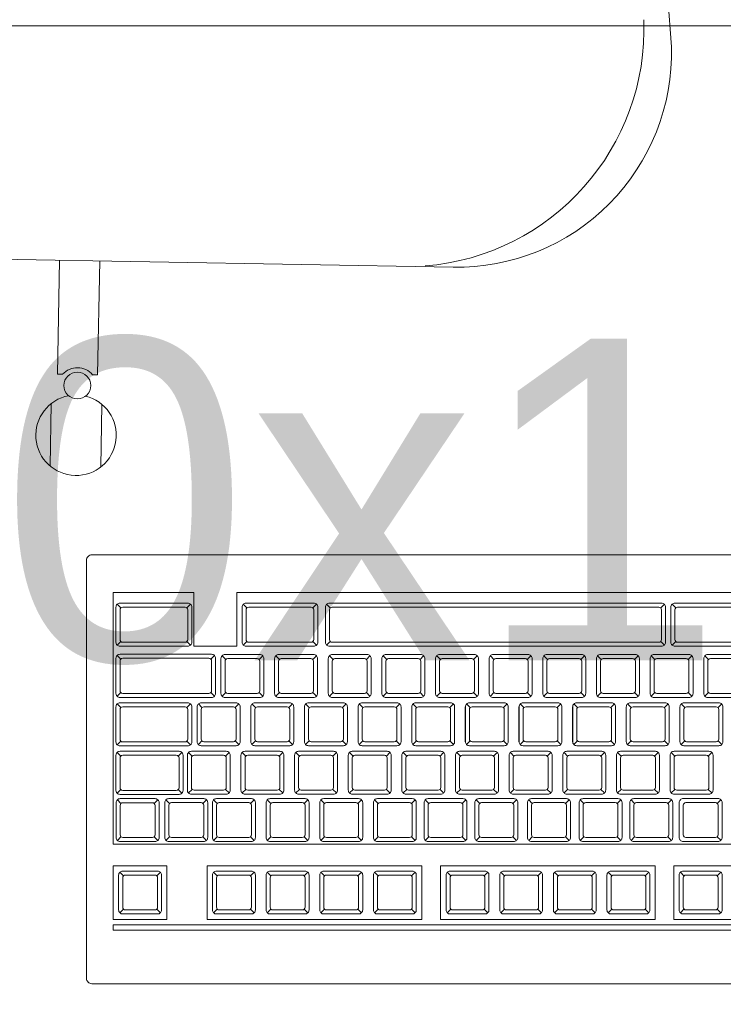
# Model space of a CAD drawing. Header units: millimetres. Extents: x 24385 to 79107, y -56478 to -23676.
# Tile 174 of 256: x 27119 to 27146, y -25907 to -25870. Entities that reach past the tile are written whole.
import ezdxf

# ---------------------------------------------------------------- set-up
doc = ezdxf.new("R2010")
doc.units = ezdxf.units.MM
doc.header["$LTSCALE"] = 2
for name, color, linetype, lineweight in [('0_OPIS', 7, 'Continuous', 13), ('3DPLAN_A_TABELKA POMIESZCZEŃ', 7, 'Continuous', 0), ('Opisy', 7, 'Continuous', 13)]:
    doc.layers.add(name, color=color, linetype=linetype, lineweight=lineweight)
doc.layers.add('3DPLAN_A_KRESKOWANIE 1', color=253, linetype='Continuous')
doc.layers.add('3DPLAN_A_OPIS', color=8, linetype='Continuous')
doc.layers.add('FURNITURE ZD 1 500', color=7, linetype='Continuous', lineweight=13, true_color=0x9fa8a5)
doc.styles.add('ARIAL', font='arial.ttf')

# ---------------------------------------------------------------- blocks, each defined once
blk = doc.blocks.new('kondygnacja -1')
at = {"layer": '3DPLAN_A_KRESKOWANIE 1'}
h = blk.add_hatch(dxfattribs=at)
h.set_pattern_fill('ANSI31', color=256, scale=7.5, style=0)
h.set_pattern_definition([(45, (23044.838, -26883.88), (-16.83798, 16.83798), [])])
h.paths.add_polyline_path([(31677.485, -24430.84), (30214.868, -24430.84), (30214.868, -24470.84), (30429.606, -24470.84), (30429.606, -24477.84), (30447.606, -24477.84), (30447.606, -24818.84), (30476.606, -24818.84), (30476.606, -24470.84), (31012.606, -24470.84), (31012.606, -24478.84), (31079.606, -24478.84), (31079.606, -24470.84), (31638.606, -24470.84), (31638.606, -25036.84), (31079.606, -25036.84), (31079.606, -25028.84), (31012.606, -25028.84), (31012.606, -25036.84), (30611.38, -25036.84), (30611.38, -25072.84), (31023.606, -25072.84), (31034.606, -25082.84), (31034.606, -25330.84), (31023.606, -25340.84), (30831.396, -25340.84, -0.038531), (30832.58, -25356.183), (30832.58, -25371.84), (31079.606, -25371.84), (31079.606, -25072.84), (31638.606, -25072.84), (31638.606, -25943.84), (30832.58, -25943.84), (30832.58, -26009.84), (31677.485, -26009.84)])
h.paths.add_polyline_path([(30682.606, -26009.84), (30832.58, -26009.84), (30832.58, -25943.84), (30760.606, -25943.84), (30760.606, -25454.668), (30735.606, -25464.584), (30735.606, -25943.84), (30682.606, -25943.84)])
h.paths.add_polyline_path([(30679.606, -25371.84), (30735.606, -25371.84), (30735.606, -25464.584), (30760.606, -25454.668), (30760.606, -25371.84), (30832.58, -25371.84), (30832.58, -25356.183, 0.038531), (30831.396, -25340.84), (30679.606, -25340.84)])
h.paths.add_polyline_path([(30355.83, -25371.84), (30425.606, -25371.84), (30425.606, -25379.84), (30463.606, -25379.84), (30463.606, -25424.739), (30471.606, -25424.739), (30471.606, -25395.84), (30533.606, -25395.84), (30533.606, -25371.84), (30576.606, -25371.84), (30576.606, -25341.84), (30472.606, -25341.84), (30472.606, -25326.84), (30427.606, -25326.84), (30427.606, -25341.84), (30355.83, -25341.84)])
h.paths.add_polyline_path([(30456.606, -25936.84), (30425.606, -25936.84), (30425.606, -25945.84), (30380.606, -25945.84), (30380.606, -26009.84), (30512.606, -26009.84), (30512.606, -25943.84), (30466.606, -25943.84), (30466.606, -25712.84), (30456.606, -25712.84)])
h.paths.add_polyline_path([(28888.606, -25941.84), (28888.606, -26009.84), (29013.606, -26009.84), (29013.606, -25941.84)])
h.paths.add_polyline_path([(28591.166, -26009.84), (28591.166, -25944.84), (28547.606, -25944.84), (28547.606, -26009.84)])
h.paths.add_polyline_path([(28624.606, -25870.534), (28654.797, -25870.534), (28654.797, -25924.534), (28624.606, -25924.534), (28624.606, -25944.84), (28591.166, -25944.84), (28591.166, -26009.84), (28713.606, -26009.84), (28713.606, -25941.84), (28672.606, -25941.84), (28672.606, -25932.84), (28657.606, -25932.84), (28657.606, -25716.84), (28624.606, -25716.84)])
h.paths.add_polyline_path([(28372.606, -25944.84), (28328.606, -25944.84), (28328.606, -25907.84), (28282.606, -25907.84), (28282.606, -25944.84), (28248.606, -25944.84), (28248.606, -26009.84), (28372.606, -26009.84)])
h.paths.add_polyline_path([(28092.606, -25563.84), (28054.606, -25563.84), (28054.606, -25383.84), (28067.602, -25383.84), (28067.606, -25375.84), (28340.606, -25375.84), (28340.606, -25341.84), (28070.606, -25341.84), (28070.606, -25332.84), (28030.606, -25332.84), (28030.606, -25395.598), (28048.707, -25395.598), (28048.707, -25449.598), (28030.606, -25449.598), (28030.606, -26009.84), (28073.606, -26009.84), (28073.606, -25944.84), (28054.606, -25944.84), (28054.606, -25668.84), (28092.606, -25668.84)])
h.paths.add_polyline_path([(27949.606, -25495.746), (27949.606, -25507.746), (27983.295, -25507.746), (27983.295, -25521.746), (27949.606, -25521.746), (27949.606, -25531.84), (27999.606, -25531.84), (27999.606, -25934.84), (27982.606, -25934.84), (27982.606, -25942.84), (27947.606, -25942.84), (27947.606, -26009.84), (28026.624, -26009.84), (28026.624, -25449.598), (27999.606, -25449.598), (27999.606, -25463.84), (27949.606, -25463.84), (27949.606, -25481.746), (27983.295, -25481.746), (27983.295, -25495.746)])
h.paths.add_polyline_path([(27982.606, -25361.84), (27952.606, -25361.84), (27952.606, -25332.84), (28026.624, -25332.84), (28026.624, -25395.598), (27999.606, -25395.598), (27999.606, -25377.84), (27982.606, -25377.84)])
h.paths.add_polyline_path([(26818.606, -25892.84), (26781.485, -25892.84), (26781.485, -26009.84), (26894.541, -26009.84), (26894.541, -25942.84), (26830.606, -25942.84), (26830.606, -25930.84), (26818.606, -25930.84)])
h.paths.add_polyline_path([(26894.541, -26009.84), (27115.936, -26009.84), (27115.936, -25942.84), (26894.541, -25942.84)])
h.paths.add_polyline_path([(27115.936, -25942.84), (27115.936, -26009.84), (27466.606, -26009.84), (27466.606, -25942.84), (27427.606, -25942.84), (27427.606, -25933.84), (27384.606, -25933.84), (27384.606, -25942.84)])
h.paths.add_polyline_path([(27641.606, -25942.84), (27641.606, -26009.84), (27802.606, -26009.84), (27802.606, -25942.84)])
h.paths.add_polyline_path([(30621.105, -25040.467), (30688.374, -25040.467), (30688.374, -25072.867), (30621.105, -25072.867)], flags=24)
at = {"layer": 'FURNITURE ZD 1 500', "lineweight": 0}
for p, q in [((27143.624, -25870.805), (27142.056, -25848.904)), ((27135.484, -25879.019), (27107.63, -25878.521)), ((27120.807, -25878.757), (27120.731, -25883.007)), ((27122.307, -25878.783), (27122.231, -25883.034)), ((27120.922, -25883.011), (27120.731, -25883.007)), ((27122.231, -25883.034), (27122.04, -25883.031)), ((27120.504, -25884.105), (27120.462, -25886.438)), ((27122.389, -25884.139), (27122.347, -25886.472)), ((27122.815, -25900.548), (27122.815, -25891.16)), ((27122.815, -25891.16), (27125.815, -25891.16)), ((27125.815, -25893.16), (27125.815, -25891.16)), ((27127.415, -25893.16), (27127.415, -25891.16)), ((27127.415, -25891.16), (27146.715, -25891.16)), ((27123.094, -25891.73), (27122.959, -25891.595)), ((27125.561, -25891.73), (27125.696, -25891.595)), ((27127.794, -25891.73), (27127.659, -25891.595)), ((27130.261, -25891.73), (27130.396, -25891.595)), ((27130.905, -25891.73), (27130.77, -25891.595)), ((27143.226, -25891.73), (27143.361, -25891.595)), ((27143.784, -25891.73), (27143.649, -25891.595)), ((27123.094, -25892.981), (27122.959, -25893.116)), ((27125.561, -25892.981), (27125.696, -25893.116)), ((27127.794, -25892.981), (27127.659, -25893.116)), ((27130.261, -25892.981), (27130.396, -25893.116)), ((27130.905, -25892.981), (27130.77, -25893.116)), ((27143.226, -25892.981), (27143.361, -25893.116)), ((27143.784, -25892.981), (27143.649, -25893.116)), ((27125.815, -25893.16), (27127.415, -25893.16)), ((27123.094, -25893.639), (27122.959, -25893.504)), ((27126.45, -25893.639), (27126.586, -25893.504)), ((27126.828, -25894.928), (27126.828, -25893.619)), ((27127.009, -25893.65), (27126.874, -25893.515)), ((27128.251, -25893.65), (27128.386, -25893.515)), ((27128.828, -25894.928), (27128.828, -25893.619)), ((27129.009, -25893.65), (27128.874, -25893.515)), ((27130.251, -25893.65), (27130.386, -25893.515)), ((27130.828, -25894.928), (27130.828, -25893.619)), ((27131.009, -25893.65), (27130.874, -25893.515)), ((27132.251, -25893.65), (27132.386, -25893.515)), ((27132.828, -25894.928), (27132.828, -25893.619)), ((27133.009, -25893.65), (27132.874, -25893.515)), ((27134.251, -25893.65), (27134.386, -25893.515)), ((27134.828, -25894.928), (27134.828, -25893.619)), ((27135.009, -25893.65), (27134.874, -25893.515)), ((27136.251, -25893.65), (27136.386, -25893.515)), ((27136.828, -25894.928), (27136.828, -25893.619)), ((27137.009, -25893.65), (27136.874, -25893.515)), ((27138.251, -25893.65), (27138.386, -25893.515)), ((27138.828, -25894.928), (27138.828, -25893.619)), ((27139.009, -25893.65), (27138.874, -25893.515)), ((27140.251, -25893.65), (27140.386, -25893.515)), ((27140.828, -25894.928), (27140.828, -25893.619)), ((27141.009, -25893.65), (27140.874, -25893.515)), ((27142.251, -25893.65), (27142.386, -25893.515)), ((27142.828, -25894.928), (27142.828, -25893.619)), ((27143.009, -25893.65), (27142.874, -25893.515)), ((27144.251, -25893.65), (27144.386, -25893.515)), ((27144.828, -25894.928), (27144.828, -25893.619)), ((27145.009, -25893.65), (27144.874, -25893.515)), ((27123.094, -25894.89), (27122.959, -25895.025)), ((27126.45, -25894.89), (27126.586, -25895.025)), ((27127.009, -25894.891), (27126.874, -25895.027)), ((27128.251, -25894.891), (27128.386, -25895.027)), ((27129.009, -25894.891), (27128.874, -25895.027)), ((27130.251, -25894.891), (27130.386, -25895.027)), ((27131.009, -25894.891), (27130.874, -25895.027)), ((27132.251, -25894.891), (27132.386, -25895.027)), ((27133.009, -25894.891), (27132.874, -25895.027)), ((27134.251, -25894.891), (27134.386, -25895.027)), ((27135.009, -25894.891), (27134.874, -25895.027)), ((27136.251, -25894.891), (27136.386, -25895.027)), ((27137.009, -25894.891), (27136.874, -25895.027)), ((27138.251, -25894.891), (27138.386, -25895.027)), ((27139.009, -25894.891), (27138.874, -25895.027)), ((27140.251, -25894.891), (27140.386, -25895.027)), ((27141.009, -25894.891), (27140.874, -25895.027)), ((27142.251, -25894.891), (27142.386, -25895.027)), ((27143.009, -25894.891), (27142.874, -25895.027)), ((27144.251, -25894.891), (27144.386, -25895.027)), ((27145.009, -25894.891), (27144.874, -25895.027)), ((27123.094, -25895.448), (27122.959, -25895.313)), ((27125.561, -25895.448), (27125.696, -25895.313)), ((27125.94, -25896.728), (27125.94, -25895.419)), ((27126.122, -25895.45), (27125.986, -25895.314)), ((27127.363, -25895.45), (27127.499, -25895.314)), ((27127.94, -25896.728), (27127.94, -25895.419)), ((27128.122, -25895.45), (27127.986, -25895.314)), ((27129.363, -25895.45), (27129.499, -25895.314)), ((27129.94, -25896.728), (27129.94, -25895.419)), ((27130.122, -25895.45), (27129.986, -25895.314)), ((27131.363, -25895.45), (27131.499, -25895.314)), ((27131.94, -25896.728), (27131.94, -25895.419)), ((27132.122, -25895.45), (27131.986, -25895.314)), ((27133.363, -25895.45), (27133.499, -25895.314)), ((27133.94, -25896.728), (27133.94, -25895.419)), ((27134.122, -25895.45), (27133.986, -25895.314)), ((27135.363, -25895.45), (27135.499, -25895.314)), ((27135.94, -25896.728), (27135.94, -25895.419)), ((27136.122, -25895.45), (27135.986, -25895.314)), ((27137.363, -25895.45), (27137.499, -25895.314)), ((27137.94, -25896.728), (27137.94, -25895.419)), ((27138.122, -25895.45), (27137.986, -25895.314)), ((27139.363, -25895.45), (27139.499, -25895.314)), ((27139.94, -25896.728), (27139.94, -25895.419)), ((27140.122, -25895.45), (27139.986, -25895.314)), ((27141.363, -25895.45), (27141.499, -25895.314)), ((27141.94, -25896.728), (27141.94, -25895.419)), ((27142.122, -25895.45), (27141.986, -25895.314)), ((27143.363, -25895.45), (27143.499, -25895.314)), ((27143.94, -25896.728), (27143.94, -25895.419)), ((27144.122, -25895.45), (27143.986, -25895.314)), ((27145.363, -25895.45), (27145.499, -25895.314)), ((27123.094, -25896.699), (27122.959, -25896.834)), ((27125.561, -25896.699), (27125.696, -25896.834)), ((27126.122, -25896.691), (27125.986, -25896.827)), ((27127.363, -25896.691), (27127.499, -25896.827)), ((27128.122, -25896.691), (27127.986, -25896.827)), ((27129.363, -25896.691), (27129.499, -25896.827)), ((27130.122, -25896.691), (27129.986, -25896.827)), ((27131.363, -25896.691), (27131.499, -25896.827)), ((27132.122, -25896.691), (27131.986, -25896.827)), ((27133.363, -25896.691), (27133.499, -25896.827)), ((27134.122, -25896.691), (27133.986, -25896.827)), ((27135.363, -25896.691), (27135.499, -25896.827)), ((27136.122, -25896.691), (27135.986, -25896.827)), ((27137.363, -25896.691), (27137.499, -25896.827)), ((27138.122, -25896.691), (27137.986, -25896.827)), ((27139.363, -25896.691), (27139.499, -25896.827)), ((27140.122, -25896.691), (27139.986, -25896.827)), ((27141.363, -25896.691), (27141.499, -25896.827)), ((27142.122, -25896.691), (27141.986, -25896.827)), ((27143.363, -25896.691), (27143.499, -25896.827)), ((27144.122, -25896.691), (27143.986, -25896.827)), ((27145.363, -25896.691), (27145.499, -25896.827)), ((27123.094, -25897.257), (27122.959, -25897.122)), ((27125.236, -25897.257), (27125.371, -25897.122)), ((27125.755, -25897.257), (27125.62, -25897.122)), ((27126.997, -25897.257), (27127.132, -25897.122)), ((27127.755, -25897.257), (27127.62, -25897.122)), ((27128.997, -25897.257), (27129.132, -25897.122)), ((27129.755, -25897.257), (27129.62, -25897.122)), ((27130.997, -25897.257), (27131.132, -25897.122)), ((27131.755, -25897.257), (27131.62, -25897.122)), ((27132.997, -25897.257), (27133.132, -25897.122)), ((27133.755, -25897.257), (27133.62, -25897.122)), ((27134.997, -25897.257), (27135.132, -25897.122)), ((27135.755, -25897.257), (27135.62, -25897.122)), ((27136.997, -25897.257), (27137.132, -25897.122)), ((27137.755, -25897.257), (27137.62, -25897.122)), ((27138.997, -25897.257), (27139.132, -25897.122)), ((27139.755, -25897.257), (27139.62, -25897.122)), ((27140.997, -25897.257), (27141.132, -25897.122)), ((27141.755, -25897.257), (27141.62, -25897.122)), ((27142.997, -25897.257), (27143.132, -25897.122)), ((27143.755, -25897.257), (27143.62, -25897.122)), ((27144.997, -25897.257), (27145.132, -25897.122)), ((27123.094, -25898.507), (27122.959, -25898.643)), ((27125.236, -25898.507), (27125.371, -25898.643)), ((27125.755, -25898.499), (27125.62, -25898.634)), ((27126.997, -25898.499), (27127.132, -25898.634)), ((27127.755, -25898.499), (27127.62, -25898.634)), ((27128.997, -25898.499), (27129.132, -25898.634)), ((27129.755, -25898.499), (27129.62, -25898.634)), ((27130.997, -25898.499), (27131.132, -25898.634)), ((27131.755, -25898.499), (27131.62, -25898.634)), ((27132.997, -25898.499), (27133.132, -25898.634)), ((27133.755, -25898.499), (27133.62, -25898.634)), ((27134.997, -25898.499), (27135.132, -25898.634)), ((27135.755, -25898.499), (27135.62, -25898.634)), ((27136.997, -25898.499), (27137.132, -25898.634)), ((27137.755, -25898.499), (27137.62, -25898.634)), ((27138.997, -25898.499), (27139.132, -25898.634)), ((27139.755, -25898.499), (27139.62, -25898.634)), ((27140.997, -25898.499), (27141.132, -25898.634)), ((27141.755, -25898.499), (27141.62, -25898.634)), ((27142.997, -25898.499), (27143.132, -25898.634)), ((27143.755, -25898.499), (27143.62, -25898.634)), ((27144.997, -25898.499), (27145.132, -25898.634)), ((27123.101, -25899.025), (27122.966, -25898.89)), ((27124.343, -25899.025), (27124.478, -25898.89)), ((27124.915, -25899.024), (27124.779, -25898.888)), ((27126.156, -25899.024), (27126.292, -25898.888)), ((27126.692, -25899.024), (27126.557, -25898.888)), ((27127.934, -25899.024), (27128.069, -25898.888)), ((27128.692, -25899.024), (27128.557, -25898.888)), ((27129.934, -25899.024), (27130.069, -25898.888)), ((27130.692, -25899.024), (27130.557, -25898.888)), ((27131.934, -25899.024), (27132.069, -25898.888)), ((27132.692, -25899.024), (27132.557, -25898.888)), ((27133.934, -25899.024), (27134.069, -25898.888)), ((27134.582, -25899.024), (27134.447, -25898.888)), ((27135.824, -25899.024), (27135.959, -25898.888)), ((27136.476, -25899.024), (27136.341, -25898.888)), ((27137.718, -25899.024), (27137.853, -25898.888)), ((27138.438, -25899.024), (27138.303, -25898.888)), ((27139.679, -25899.024), (27139.815, -25898.888)), ((27140.362, -25899.024), (27140.227, -25898.888)), ((27141.604, -25899.024), (27141.739, -25898.888)), ((27142.254, -25899.024), (27142.118, -25898.888)), ((27143.495, -25899.024), (27143.63, -25898.888)), ((27145.336, -25899.022), (27145.471, -25898.887)), ((27123.101, -25900.267), (27122.966, -25900.402)), ((27124.343, -25900.267), (27124.478, -25900.402)), ((27124.915, -25900.265), (27124.779, -25900.401)), ((27126.156, -25900.265), (27126.292, -25900.401)), ((27126.692, -25900.265), (27126.557, -25900.401)), ((27127.934, -25900.265), (27128.069, -25900.401)), ((27128.692, -25900.265), (27128.557, -25900.401)), ((27129.934, -25900.265), (27130.069, -25900.401)), ((27130.692, -25900.265), (27130.557, -25900.401)), ((27131.934, -25900.265), (27132.069, -25900.401)), ((27132.692, -25900.265), (27132.557, -25900.401)), ((27133.934, -25900.265), (27134.069, -25900.401)), ((27134.582, -25900.265), (27134.447, -25900.401)), ((27135.824, -25900.265), (27135.959, -25900.401)), ((27136.476, -25900.265), (27136.341, -25900.401)), ((27137.718, -25900.265), (27137.853, -25900.401)), ((27138.438, -25900.265), (27138.303, -25900.401)), ((27139.679, -25900.265), (27139.815, -25900.401)), ((27140.362, -25900.265), (27140.227, -25900.401)), ((27141.604, -25900.265), (27141.739, -25900.401)), ((27142.254, -25900.265), (27142.118, -25900.401)), ((27143.495, -25900.265), (27143.63, -25900.401)), ((27145.336, -25900.264), (27145.471, -25900.399)), ((27151.715, -25900.548), (27122.815, -25900.548)), ((27123.194, -25901.727), (27123.059, -25901.592)), ((27124.436, -25901.727), (27124.571, -25901.592)), ((27126.692, -25901.727), (27126.557, -25901.592)), ((27127.934, -25901.727), (27128.069, -25901.592)), ((27128.692, -25901.727), (27128.557, -25901.592)), ((27129.934, -25901.727), (27130.069, -25901.592)), ((27130.692, -25901.727), (27130.557, -25901.592)), ((27131.934, -25901.727), (27132.069, -25901.592)), ((27132.692, -25901.727), (27132.557, -25901.592)), ((27133.934, -25901.727), (27134.069, -25901.592)), ((27135.403, -25901.727), (27135.267, -25901.592)), ((27136.644, -25901.727), (27136.78, -25901.592)), ((27137.403, -25901.727), (27137.267, -25901.592)), ((27138.644, -25901.727), (27138.78, -25901.592)), ((27139.403, -25901.727), (27139.267, -25901.592)), ((27140.644, -25901.727), (27140.78, -25901.592)), ((27141.403, -25901.727), (27141.267, -25901.592)), ((27142.644, -25901.727), (27142.78, -25901.592)), ((27144.094, -25901.727), (27143.959, -25901.592)), ((27145.336, -25901.727), (27145.471, -25901.592)), ((27123.194, -25902.969), (27123.059, -25903.104)), ((27124.436, -25902.969), (27124.571, -25903.104)), ((27126.692, -25902.969), (27126.557, -25903.104)), ((27127.934, -25902.969), (27128.069, -25903.104)), ((27128.692, -25902.969), (27128.557, -25903.104)), ((27129.934, -25902.969), (27130.069, -25903.104)), ((27130.692, -25902.969), (27130.557, -25903.104)), ((27131.934, -25902.969), (27132.069, -25903.104)), ((27132.692, -25902.969), (27132.557, -25903.104)), ((27133.934, -25902.969), (27134.069, -25903.104)), ((27135.403, -25902.969), (27135.267, -25903.104)), ((27136.644, -25902.969), (27136.78, -25903.104)), ((27137.403, -25902.969), (27137.267, -25903.104)), ((27138.644, -25902.969), (27138.78, -25903.104)), ((27139.403, -25902.969), (27139.267, -25903.104)), ((27140.644, -25902.969), (27140.78, -25903.104)), ((27141.403, -25902.969), (27141.267, -25903.104)), ((27142.644, -25902.969), (27142.78, -25903.104)), ((27144.094, -25902.969), (27143.959, -25903.104)), ((27145.336, -25902.969), (27145.471, -25903.104))]:
    blk.add_line(p, q, dxfattribs=at)
for points in [[(27045.891, -25940.015), (27186.371, -25940.015), (27186.371, -25870.015), (27045.891, -25870.015)], [(27122.815, -25903.348), (27124.815, -25903.348), (27124.815, -25901.348), (27122.815, -25901.348)], [(27134.315, -25903.348), (27126.315, -25903.348), (27126.315, -25901.348), (27134.315, -25901.348)], [(27143.015, -25903.348), (27135.015, -25903.348), (27135.015, -25901.348), (27143.015, -25901.348)], [(27151.715, -25903.348), (27143.715, -25903.348), (27143.715, -25901.348), (27151.715, -25901.348)], [(27122.815, -25903.548), (27158.415, -25903.548), (27158.415, -25903.748), (27122.815, -25903.748)]]:
    blk.add_lwpolyline(points, close=True, dxfattribs=at)
for points in [[(27121.815, -25905.548), (27121.815, -25889.948, -0.414214), (27122.015, -25889.748), (27167.615, -25889.748, -0.414214), (27167.815, -25889.948), (27167.815, -25905.548, -0.414214), (27167.615, -25905.748), (27122.015, -25905.748, -0.414214)], [(27123.065, -25893.16), (27125.59, -25893.16, 0.414214), (27125.74, -25893.01), (27125.74, -25891.701, 0.414214), (27125.59, -25891.551), (27123.065, -25891.551, 0.414214), (27122.915, -25891.701), (27122.915, -25893.01, 0.414214)], [(27130.44, -25891.701, 0.414214), (27130.29, -25891.551), (27127.765, -25891.551, 0.414214), (27127.615, -25891.701), (27127.615, -25893.01, 0.414214), (27127.765, -25893.16), (27130.29, -25893.16, 0.414214), (27130.44, -25893.01)], [(27143.405, -25891.701), (27143.405, -25893.01, -0.414214), (27143.255, -25893.16), (27130.876, -25893.16, -0.414214), (27130.726, -25893.01), (27130.726, -25891.701, -0.414214), (27130.876, -25891.551), (27143.255, -25891.551, -0.414214)], [(27143.755, -25893.16), (27146.28, -25893.16, 0.414214), (27146.43, -25893.01), (27146.43, -25891.701, 0.414214), (27146.28, -25891.551), (27143.755, -25891.551, 0.414214), (27143.605, -25891.701), (27143.605, -25893.01, 0.414214)], [(27125.59, -25892.91), (27125.59, -25891.801, 0.414214), (27125.49, -25891.701), (27123.165, -25891.701, 0.414214), (27123.065, -25891.801), (27123.065, -25892.91, 0.414214), (27123.165, -25893.01), (27125.49, -25893.01, 0.414214)], [(27130.19, -25893.01), (27127.865, -25893.01, -0.414214), (27127.765, -25892.91), (27127.765, -25891.801, -0.414214), (27127.865, -25891.701), (27130.19, -25891.701, -0.414214), (27130.29, -25891.801), (27130.29, -25892.91, -0.414214)], [(27130.876, -25891.801), (27130.876, -25892.91, 0.414214), (27130.976, -25893.01), (27143.155, -25893.01, 0.414214), (27143.255, -25892.91), (27143.255, -25891.801, 0.414214), (27143.155, -25891.701), (27130.976, -25891.701, 0.414214)], [(27146.28, -25892.91), (27146.28, -25891.801, 0.414214), (27146.18, -25891.701), (27143.855, -25891.701, 0.414214), (27143.755, -25891.801), (27143.755, -25892.91, 0.414214), (27143.855, -25893.01), (27146.18, -25893.01, 0.414214)], [(27122.915, -25893.61), (27122.915, -25894.919, 0.414214), (27123.065, -25895.069), (27126.48, -25895.069, 0.414214), (27126.63, -25894.919), (27126.63, -25893.61, 0.414214), (27126.48, -25893.46), (27123.065, -25893.46, 0.414214)], [(27126.48, -25894.819), (27126.48, -25893.71, 0.414214), (27126.38, -25893.61), (27123.165, -25893.61, 0.414214), (27123.065, -25893.71), (27123.065, -25894.819, 0.414214), (27123.165, -25894.919), (27126.38, -25894.919, 0.414214)], [(27128.43, -25894.921, -0.414214), (27128.28, -25895.071), (27126.98, -25895.071, -0.414214), (27126.83, -25894.921), (27126.83, -25893.621, -0.414214), (27126.98, -25893.471), (27128.28, -25893.471, -0.414214), (27128.43, -25893.621)], [(27128.18, -25894.921), (27127.08, -25894.921, -0.414214), (27126.98, -25894.821), (27126.98, -25893.721, -0.414214), (27127.08, -25893.621), (27128.18, -25893.621, -0.414214), (27128.28, -25893.721), (27128.28, -25894.821, -0.414214)], [(27130.43, -25894.921, -0.414214), (27130.28, -25895.071), (27128.98, -25895.071, -0.414214), (27128.83, -25894.921), (27128.83, -25893.621, -0.414214), (27128.98, -25893.471), (27130.28, -25893.471, -0.414214), (27130.43, -25893.621)], [(27130.18, -25894.921), (27129.08, -25894.921, -0.414214), (27128.98, -25894.821), (27128.98, -25893.721, -0.414214), (27129.08, -25893.621), (27130.18, -25893.621, -0.414214), (27130.28, -25893.721), (27130.28, -25894.821, -0.414214)], [(27132.43, -25894.921, -0.414214), (27132.28, -25895.071), (27130.98, -25895.071, -0.414214), (27130.83, -25894.921), (27130.83, -25893.621, -0.414214), (27130.98, -25893.471), (27132.28, -25893.471, -0.414214), (27132.43, -25893.621)], [(27132.18, -25894.921), (27131.08, -25894.921, -0.414214), (27130.98, -25894.821), (27130.98, -25893.721, -0.414214), (27131.08, -25893.621), (27132.18, -25893.621, -0.414214), (27132.28, -25893.721), (27132.28, -25894.821, -0.414214)], [(27134.43, -25894.921, -0.414214), (27134.28, -25895.071), (27132.98, -25895.071, -0.414214), (27132.83, -25894.921), (27132.83, -25893.621, -0.414214), (27132.98, -25893.471), (27134.28, -25893.471, -0.414214), (27134.43, -25893.621)], [(27134.18, -25894.921), (27133.08, -25894.921, -0.414214), (27132.98, -25894.821), (27132.98, -25893.721, -0.414214), (27133.08, -25893.621), (27134.18, -25893.621, -0.414214), (27134.28, -25893.721), (27134.28, -25894.821, -0.414214)], [(27136.43, -25894.921, -0.414214), (27136.28, -25895.071), (27134.98, -25895.071, -0.414214), (27134.83, -25894.921), (27134.83, -25893.621, -0.414214), (27134.98, -25893.471), (27136.28, -25893.471, -0.414214), (27136.43, -25893.621)], [(27136.18, -25894.921), (27135.08, -25894.921, -0.414214), (27134.98, -25894.821), (27134.98, -25893.721, -0.414214), (27135.08, -25893.621), (27136.18, -25893.621, -0.414214), (27136.28, -25893.721), (27136.28, -25894.821, -0.414214)], [(27138.43, -25894.921, -0.414214), (27138.28, -25895.071), (27136.98, -25895.071, -0.414214), (27136.83, -25894.921), (27136.83, -25893.621, -0.414214), (27136.98, -25893.471), (27138.28, -25893.471, -0.414214), (27138.43, -25893.621)], [(27138.18, -25894.921), (27137.08, -25894.921, -0.414214), (27136.98, -25894.821), (27136.98, -25893.721, -0.414214), (27137.08, -25893.621), (27138.18, -25893.621, -0.414214), (27138.28, -25893.721), (27138.28, -25894.821, -0.414214)], [(27140.43, -25894.921, -0.414214), (27140.28, -25895.071), (27138.98, -25895.071, -0.414214), (27138.83, -25894.921), (27138.83, -25893.621, -0.414214), (27138.98, -25893.471), (27140.28, -25893.471, -0.414214), (27140.43, -25893.621)], [(27140.18, -25894.921), (27139.08, -25894.921, -0.414214), (27138.98, -25894.821), (27138.98, -25893.721, -0.414214), (27139.08, -25893.621), (27140.18, -25893.621, -0.414214), (27140.28, -25893.721), (27140.28, -25894.821, -0.414214)], [(27142.43, -25894.921, -0.414214), (27142.28, -25895.071), (27140.98, -25895.071, -0.414214), (27140.83, -25894.921), (27140.83, -25893.621, -0.414214), (27140.98, -25893.471), (27142.28, -25893.471, -0.414214), (27142.43, -25893.621)], [(27142.18, -25894.921), (27141.08, -25894.921, -0.414214), (27140.98, -25894.821), (27140.98, -25893.721, -0.414214), (27141.08, -25893.621), (27142.18, -25893.621, -0.414214), (27142.28, -25893.721), (27142.28, -25894.821, -0.414214)], [(27144.43, -25894.921, -0.414214), (27144.28, -25895.071), (27142.98, -25895.071, -0.414214), (27142.83, -25894.921), (27142.83, -25893.621, -0.414214), (27142.98, -25893.471), (27144.28, -25893.471, -0.414214), (27144.43, -25893.621)], [(27144.18, -25894.921), (27143.08, -25894.921, -0.414214), (27142.98, -25894.821), (27142.98, -25893.721, -0.414214), (27143.08, -25893.621), (27144.18, -25893.621, -0.414214), (27144.28, -25893.721), (27144.28, -25894.821, -0.414214)], [(27146.43, -25894.921, -0.414214), (27146.28, -25895.071), (27144.98, -25895.071, -0.414214), (27144.83, -25894.921), (27144.83, -25893.621, -0.414214), (27144.98, -25893.471), (27146.28, -25893.471, -0.414214), (27146.43, -25893.621)], [(27146.18, -25894.921), (27145.08, -25894.921, -0.414214), (27144.98, -25894.821), (27144.98, -25893.721, -0.414214), (27145.08, -25893.621), (27146.18, -25893.621, -0.414214), (27146.28, -25893.721), (27146.28, -25894.821, -0.414214)], [(27122.915, -25895.419), (27122.915, -25896.728, 0.414214), (27123.065, -25896.878), (27125.59, -25896.878, 0.414214), (27125.74, -25896.728), (27125.74, -25895.419, 0.414214), (27125.59, -25895.269), (27123.065, -25895.269, 0.414214)], [(27127.543, -25896.721, -0.414214), (27127.393, -25896.871), (27126.093, -25896.871, -0.414214), (27125.943, -25896.721), (27125.943, -25895.421, -0.414214), (27126.093, -25895.271), (27127.393, -25895.271, -0.414214), (27127.543, -25895.421)], [(27129.543, -25896.721, -0.414214), (27129.393, -25896.871), (27128.093, -25896.871, -0.414214), (27127.943, -25896.721), (27127.943, -25895.421, -0.414214), (27128.093, -25895.271), (27129.393, -25895.271, -0.414214), (27129.543, -25895.421)], [(27131.543, -25896.721, -0.414214), (27131.393, -25896.871), (27130.093, -25896.871, -0.414214), (27129.943, -25896.721), (27129.943, -25895.421, -0.414214), (27130.093, -25895.271), (27131.393, -25895.271, -0.414214), (27131.543, -25895.421)], [(27133.543, -25896.721, -0.414214), (27133.393, -25896.871), (27132.093, -25896.871, -0.414214), (27131.943, -25896.721), (27131.943, -25895.421, -0.414214), (27132.093, -25895.271), (27133.393, -25895.271, -0.414214), (27133.543, -25895.421)], [(27135.543, -25896.721, -0.414214), (27135.393, -25896.871), (27134.093, -25896.871, -0.414214), (27133.943, -25896.721), (27133.943, -25895.421, -0.414214), (27134.093, -25895.271), (27135.393, -25895.271, -0.414214), (27135.543, -25895.421)], [(27137.543, -25896.721, -0.414214), (27137.393, -25896.871), (27136.093, -25896.871, -0.414214), (27135.943, -25896.721), (27135.943, -25895.421, -0.414214), (27136.093, -25895.271), (27137.393, -25895.271, -0.414214), (27137.543, -25895.421)], [(27139.543, -25896.721, -0.414214), (27139.393, -25896.871), (27138.093, -25896.871, -0.414214), (27137.943, -25896.721), (27137.943, -25895.421, -0.414214), (27138.093, -25895.271), (27139.393, -25895.271, -0.414214), (27139.543, -25895.421)], [(27141.543, -25896.721, -0.414214), (27141.393, -25896.871), (27140.093, -25896.871, -0.414214), (27139.943, -25896.721), (27139.943, -25895.421, -0.414214), (27140.093, -25895.271), (27141.393, -25895.271, -0.414214), (27141.543, -25895.421)], [(27143.543, -25896.721, -0.414214), (27143.393, -25896.871), (27142.093, -25896.871, -0.414214), (27141.943, -25896.721), (27141.943, -25895.421, -0.414214), (27142.093, -25895.271), (27143.393, -25895.271, -0.414214), (27143.543, -25895.421)], [(27145.543, -25896.721, -0.414214), (27145.393, -25896.871), (27144.093, -25896.871, -0.414214), (27143.943, -25896.721), (27143.943, -25895.421, -0.414214), (27144.093, -25895.271), (27145.393, -25895.271, -0.414214), (27145.543, -25895.421)], [(27125.49, -25896.728), (27123.165, -25896.728, -0.414214), (27123.065, -25896.628), (27123.065, -25895.519, -0.414214), (27123.165, -25895.419), (27125.49, -25895.419, -0.414214), (27125.59, -25895.519), (27125.59, -25896.628, -0.414214)], [(27127.293, -25896.721), (27126.193, -25896.721, -0.414214), (27126.093, -25896.621), (27126.093, -25895.521, -0.414214), (27126.193, -25895.421), (27127.293, -25895.421, -0.414214), (27127.393, -25895.521), (27127.393, -25896.621, -0.414214)], [(27129.293, -25896.721), (27128.193, -25896.721, -0.414214), (27128.093, -25896.621), (27128.093, -25895.521, -0.414214), (27128.193, -25895.421), (27129.293, -25895.421, -0.414214), (27129.393, -25895.521), (27129.393, -25896.621, -0.414214)], [(27131.293, -25896.721), (27130.193, -25896.721, -0.414214), (27130.093, -25896.621), (27130.093, -25895.521, -0.414214), (27130.193, -25895.421), (27131.293, -25895.421, -0.414214), (27131.393, -25895.521), (27131.393, -25896.621, -0.414214)], [(27133.293, -25896.721), (27132.193, -25896.721, -0.414214), (27132.093, -25896.621), (27132.093, -25895.521, -0.414214), (27132.193, -25895.421), (27133.293, -25895.421, -0.414214), (27133.393, -25895.521), (27133.393, -25896.621, -0.414214)], [(27135.293, -25896.721), (27134.193, -25896.721, -0.414214), (27134.093, -25896.621), (27134.093, -25895.521, -0.414214), (27134.193, -25895.421), (27135.293, -25895.421, -0.414214), (27135.393, -25895.521), (27135.393, -25896.621, -0.414214)], [(27137.293, -25896.721), (27136.193, -25896.721, -0.414214), (27136.093, -25896.621), (27136.093, -25895.521, -0.414214), (27136.193, -25895.421), (27137.293, -25895.421, -0.414214), (27137.393, -25895.521), (27137.393, -25896.621, -0.414214)], [(27139.293, -25896.721), (27138.193, -25896.721, -0.414214), (27138.093, -25896.621), (27138.093, -25895.521, -0.414214), (27138.193, -25895.421), (27139.293, -25895.421, -0.414214), (27139.393, -25895.521), (27139.393, -25896.621, -0.414214)], [(27141.293, -25896.721), (27140.193, -25896.721, -0.414214), (27140.093, -25896.621), (27140.093, -25895.521, -0.414214), (27140.193, -25895.421), (27141.293, -25895.421, -0.414214), (27141.393, -25895.521), (27141.393, -25896.621, -0.414214)], [(27143.293, -25896.721), (27142.193, -25896.721, -0.414214), (27142.093, -25896.621), (27142.093, -25895.521, -0.414214), (27142.193, -25895.421), (27143.293, -25895.421, -0.414214), (27143.393, -25895.521), (27143.393, -25896.621, -0.414214)], [(27145.293, -25896.721), (27144.193, -25896.721, -0.414214), (27144.093, -25896.621), (27144.093, -25895.521, -0.414214), (27144.193, -25895.421), (27145.293, -25895.421, -0.414214), (27145.393, -25895.521), (27145.393, -25896.621, -0.414214)], [(27123.065, -25898.687), (27125.265, -25898.687, 0.414214), (27125.415, -25898.537), (27125.415, -25897.228, 0.414214), (27125.265, -25897.078), (27123.065, -25897.078, 0.414214), (27122.915, -25897.228), (27122.915, -25898.537, 0.414214)], [(27127.176, -25898.528, -0.414214), (27127.026, -25898.678), (27125.726, -25898.678, -0.414214), (27125.576, -25898.528), (27125.576, -25897.228, -0.414214), (27125.726, -25897.078), (27127.026, -25897.078, -0.414214), (27127.176, -25897.228)], [(27129.176, -25898.528, -0.414214), (27129.026, -25898.678), (27127.726, -25898.678, -0.414214), (27127.576, -25898.528), (27127.576, -25897.228, -0.414214), (27127.726, -25897.078), (27129.026, -25897.078, -0.414214), (27129.176, -25897.228)], [(27131.176, -25898.528, -0.414214), (27131.026, -25898.678), (27129.726, -25898.678, -0.414214), (27129.576, -25898.528), (27129.576, -25897.228, -0.414214), (27129.726, -25897.078), (27131.026, -25897.078, -0.414214), (27131.176, -25897.228)], [(27133.176, -25898.528, -0.414214), (27133.026, -25898.678), (27131.726, -25898.678, -0.414214), (27131.576, -25898.528), (27131.576, -25897.228, -0.414214), (27131.726, -25897.078), (27133.026, -25897.078, -0.414214), (27133.176, -25897.228)], [(27135.176, -25898.528, -0.414214), (27135.026, -25898.678), (27133.726, -25898.678, -0.414214), (27133.576, -25898.528), (27133.576, -25897.228, -0.414214), (27133.726, -25897.078), (27135.026, -25897.078, -0.414214), (27135.176, -25897.228)], [(27137.176, -25898.528, -0.414214), (27137.026, -25898.678), (27135.726, -25898.678, -0.414214), (27135.576, -25898.528), (27135.576, -25897.228, -0.414214), (27135.726, -25897.078), (27137.026, -25897.078, -0.414214), (27137.176, -25897.228)], [(27139.176, -25898.528, -0.414214), (27139.026, -25898.678), (27137.726, -25898.678, -0.414214), (27137.576, -25898.528), (27137.576, -25897.228, -0.414214), (27137.726, -25897.078), (27139.026, -25897.078, -0.414214), (27139.176, -25897.228)], [(27141.176, -25898.528, -0.414214), (27141.026, -25898.678), (27139.726, -25898.678, -0.414214), (27139.576, -25898.528), (27139.576, -25897.228, -0.414214), (27139.726, -25897.078), (27141.026, -25897.078, -0.414214), (27141.176, -25897.228)], [(27143.176, -25898.528, -0.414214), (27143.026, -25898.678), (27141.726, -25898.678, -0.414214), (27141.576, -25898.528), (27141.576, -25897.228, -0.414214), (27141.726, -25897.078), (27143.026, -25897.078, -0.414214), (27143.176, -25897.228)], [(27145.176, -25898.528, -0.414214), (27145.026, -25898.678), (27143.726, -25898.678, -0.414214), (27143.576, -25898.528), (27143.576, -25897.228, -0.414214), (27143.726, -25897.078), (27145.026, -25897.078, -0.414214), (27145.176, -25897.228)], [(27125.265, -25898.437), (27125.265, -25897.328, 0.414214), (27125.165, -25897.228), (27123.165, -25897.228, 0.414214), (27123.065, -25897.328), (27123.065, -25898.437, 0.414214), (27123.165, -25898.537), (27125.165, -25898.537, 0.414214)], [(27126.926, -25898.528), (27125.826, -25898.528, -0.414214), (27125.726, -25898.428), (27125.726, -25897.328, -0.414214), (27125.826, -25897.228), (27126.926, -25897.228, -0.414214), (27127.026, -25897.328), (27127.026, -25898.428, -0.414214)], [(27128.926, -25898.528), (27127.826, -25898.528, -0.414214), (27127.726, -25898.428), (27127.726, -25897.328, -0.414214), (27127.826, -25897.228), (27128.926, -25897.228, -0.414214), (27129.026, -25897.328), (27129.026, -25898.428, -0.414214)], [(27130.926, -25898.528), (27129.826, -25898.528, -0.414214), (27129.726, -25898.428), (27129.726, -25897.328, -0.414214), (27129.826, -25897.228), (27130.926, -25897.228, -0.414214), (27131.026, -25897.328), (27131.026, -25898.428, -0.414214)], [(27132.926, -25898.528), (27131.826, -25898.528, -0.414214), (27131.726, -25898.428), (27131.726, -25897.328, -0.414214), (27131.826, -25897.228), (27132.926, -25897.228, -0.414214), (27133.026, -25897.328), (27133.026, -25898.428, -0.414214)], [(27134.926, -25898.528), (27133.826, -25898.528, -0.414214), (27133.726, -25898.428), (27133.726, -25897.328, -0.414214), (27133.826, -25897.228), (27134.926, -25897.228, -0.414214), (27135.026, -25897.328), (27135.026, -25898.428, -0.414214)], [(27136.926, -25898.528), (27135.826, -25898.528, -0.414214), (27135.726, -25898.428), (27135.726, -25897.328, -0.414214), (27135.826, -25897.228), (27136.926, -25897.228, -0.414214), (27137.026, -25897.328), (27137.026, -25898.428, -0.414214)], [(27138.926, -25898.528), (27137.826, -25898.528, -0.414214), (27137.726, -25898.428), (27137.726, -25897.328, -0.414214), (27137.826, -25897.228), (27138.926, -25897.228, -0.414214), (27139.026, -25897.328), (27139.026, -25898.428, -0.414214)], [(27140.926, -25898.528), (27139.826, -25898.528, -0.414214), (27139.726, -25898.428), (27139.726, -25897.328, -0.414214), (27139.826, -25897.228), (27140.926, -25897.228, -0.414214), (27141.026, -25897.328), (27141.026, -25898.428, -0.414214)], [(27142.926, -25898.528), (27141.826, -25898.528, -0.414214), (27141.726, -25898.428), (27141.726, -25897.328, -0.414214), (27141.826, -25897.228), (27142.926, -25897.228, -0.414214), (27143.026, -25897.328), (27143.026, -25898.428, -0.414214)], [(27144.926, -25898.528), (27143.826, -25898.528, -0.414214), (27143.726, -25898.428), (27143.726, -25897.328, -0.414214), (27143.826, -25897.228), (27144.926, -25897.228, -0.414214), (27145.026, -25897.328), (27145.026, -25898.428, -0.414214)], [(27124.522, -25900.296, -0.414214), (27124.372, -25900.446), (27123.072, -25900.446, -0.414214), (27122.922, -25900.296), (27122.922, -25898.996, -0.414214), (27123.072, -25898.846), (27124.372, -25898.846, -0.414214), (27124.522, -25898.996)], [(27126.336, -25900.294, -0.414214), (27126.186, -25900.444), (27124.886, -25900.444, -0.414214), (27124.736, -25900.294), (27124.736, -25898.994, -0.414214), (27124.886, -25898.844), (27126.186, -25898.844, -0.414214), (27126.336, -25898.994)], [(27128.113, -25900.294, -0.414214), (27127.963, -25900.444), (27126.663, -25900.444, -0.414214), (27126.513, -25900.294), (27126.513, -25898.994, -0.414214), (27126.663, -25898.844), (27127.963, -25898.844, -0.414214), (27128.113, -25898.994)], [(27130.113, -25900.294, -0.414214), (27129.963, -25900.444), (27128.663, -25900.444, -0.414214), (27128.513, -25900.294), (27128.513, -25898.994, -0.414214), (27128.663, -25898.844), (27129.963, -25898.844, -0.414214), (27130.113, -25898.994)], [(27132.113, -25900.294, -0.414214), (27131.963, -25900.444), (27130.663, -25900.444, -0.414214), (27130.513, -25900.294), (27130.513, -25898.994, -0.414214), (27130.663, -25898.844), (27131.963, -25898.844, -0.414214), (27132.113, -25898.994)], [(27134.113, -25900.294, -0.414214), (27133.963, -25900.444), (27132.663, -25900.444, -0.414214), (27132.513, -25900.294), (27132.513, -25898.994, -0.414214), (27132.663, -25898.844), (27133.963, -25898.844, -0.414214), (27134.113, -25898.994)], [(27136.003, -25900.294, -0.414214), (27135.853, -25900.444), (27134.553, -25900.444, -0.414214), (27134.403, -25900.294), (27134.403, -25898.994, -0.414214), (27134.553, -25898.844), (27135.853, -25898.844, -0.414214), (27136.003, -25898.994)], [(27137.897, -25900.294, -0.414214), (27137.747, -25900.444), (27136.447, -25900.444, -0.414214), (27136.297, -25900.294), (27136.297, -25898.994, -0.414214), (27136.447, -25898.844), (27137.747, -25898.844, -0.414214), (27137.897, -25898.994)], [(27139.859, -25900.294, -0.414214), (27139.709, -25900.444), (27138.409, -25900.444, -0.414214), (27138.259, -25900.294), (27138.259, -25898.994, -0.414214), (27138.409, -25898.844), (27139.709, -25898.844, -0.414214), (27139.859, -25898.994)], [(27141.783, -25900.294, -0.414214), (27141.633, -25900.444), (27140.333, -25900.444, -0.414214), (27140.183, -25900.294), (27140.183, -25898.994, -0.414214), (27140.333, -25898.844), (27141.633, -25898.844, -0.414214), (27141.783, -25898.994)], [(27143.674, -25900.294, -0.414214), (27143.524, -25900.444), (27142.224, -25900.444, -0.414214), (27142.074, -25900.294), (27142.074, -25898.994, -0.414214), (27142.224, -25898.844), (27143.524, -25898.844, -0.414214), (27143.674, -25898.994)], [(27145.515, -25900.293, -0.414214), (27145.365, -25900.443), (27144.065, -25900.443, -0.414214), (27143.915, -25900.293), (27143.915, -25898.993, -0.414214), (27144.065, -25898.843), (27145.365, -25898.843, -0.414214), (27145.515, -25898.993)], [(27124.272, -25900.296), (27123.172, -25900.296, -0.414214), (27123.072, -25900.196), (27123.072, -25899.096, -0.414214), (27123.172, -25898.996), (27124.272, -25898.996, -0.414214), (27124.372, -25899.096), (27124.372, -25900.196, -0.414214)], [(27126.086, -25900.294), (27124.986, -25900.294, -0.414214), (27124.886, -25900.194), (27124.886, -25899.094, -0.414214), (27124.986, -25898.994), (27126.086, -25898.994, -0.414214), (27126.186, -25899.094), (27126.186, -25900.194, -0.414214)], [(27127.863, -25900.294), (27126.763, -25900.294, -0.414214), (27126.663, -25900.194), (27126.663, -25899.094, -0.414214), (27126.763, -25898.994), (27127.863, -25898.994, -0.414214), (27127.963, -25899.094), (27127.963, -25900.194, -0.414214)], [(27129.863, -25900.294), (27128.763, -25900.294, -0.414214), (27128.663, -25900.194), (27128.663, -25899.094, -0.414214), (27128.763, -25898.994), (27129.863, -25898.994, -0.414214), (27129.963, -25899.094), (27129.963, -25900.194, -0.414214)], [(27131.863, -25900.294), (27130.763, -25900.294, -0.414214), (27130.663, -25900.194), (27130.663, -25899.094, -0.414214), (27130.763, -25898.994), (27131.863, -25898.994, -0.414214), (27131.963, -25899.094), (27131.963, -25900.194, -0.414214)], [(27133.863, -25900.294), (27132.763, -25900.294, -0.414214), (27132.663, -25900.194), (27132.663, -25899.094, -0.414214), (27132.763, -25898.994), (27133.863, -25898.994, -0.414214), (27133.963, -25899.094), (27133.963, -25900.194, -0.414214)], [(27135.753, -25900.294), (27134.653, -25900.294, -0.414214), (27134.553, -25900.194), (27134.553, -25899.094, -0.414214), (27134.653, -25898.994), (27135.753, -25898.994, -0.414214), (27135.853, -25899.094), (27135.853, -25900.194, -0.414214)], [(27137.647, -25900.294), (27136.547, -25900.294, -0.414214), (27136.447, -25900.194), (27136.447, -25899.094, -0.414214), (27136.547, -25898.994), (27137.647, -25898.994, -0.414214), (27137.747, -25899.094), (27137.747, -25900.194, -0.414214)], [(27139.609, -25900.294), (27138.509, -25900.294, -0.414214), (27138.409, -25900.194), (27138.409, -25899.094, -0.414214), (27138.509, -25898.994), (27139.609, -25898.994, -0.414214), (27139.709, -25899.094), (27139.709, -25900.194, -0.414214)], [(27141.533, -25900.294), (27140.433, -25900.294, -0.414214), (27140.333, -25900.194), (27140.333, -25899.094, -0.414214), (27140.433, -25898.994), (27141.533, -25898.994, -0.414214), (27141.633, -25899.094), (27141.633, -25900.194, -0.414214)], [(27143.424, -25900.294), (27142.324, -25900.294, -0.414214), (27142.224, -25900.194), (27142.224, -25899.094, -0.414214), (27142.324, -25898.994), (27143.424, -25898.994, -0.414214), (27143.524, -25899.094), (27143.524, -25900.194, -0.414214)], [(27145.265, -25900.293), (27144.165, -25900.293, -0.414214), (27144.065, -25900.193), (27144.065, -25899.093, -0.414214), (27144.165, -25898.993), (27145.265, -25898.993, -0.414214), (27145.365, -25899.093), (27145.365, -25900.193, -0.414214)], [(27124.615, -25902.998, -0.414214), (27124.465, -25903.148), (27123.165, -25903.148, -0.414214), (27123.015, -25902.998), (27123.015, -25901.698, -0.414214), (27123.165, -25901.548), (27124.465, -25901.548, -0.414214), (27124.615, -25901.698)], [(27124.365, -25902.998), (27123.265, -25902.998, -0.414214), (27123.165, -25902.898), (27123.165, -25901.798, -0.414214), (27123.265, -25901.698), (27124.365, -25901.698, -0.414214), (27124.465, -25901.798), (27124.465, -25902.898, -0.414214)], [(27128.113, -25902.998, -0.414214), (27127.963, -25903.148), (27126.663, -25903.148, -0.414214), (27126.513, -25902.998), (27126.513, -25901.698, -0.414214), (27126.663, -25901.548), (27127.963, -25901.548, -0.414214), (27128.113, -25901.698)], [(27127.863, -25902.998), (27126.763, -25902.998, -0.414214), (27126.663, -25902.898), (27126.663, -25901.798, -0.414214), (27126.763, -25901.698), (27127.863, -25901.698, -0.414214), (27127.963, -25901.798), (27127.963, -25902.898, -0.414214)], [(27130.113, -25902.998, -0.414214), (27129.963, -25903.148), (27128.663, -25903.148, -0.414214), (27128.513, -25902.998), (27128.513, -25901.698, -0.414214), (27128.663, -25901.548), (27129.963, -25901.548, -0.414214), (27130.113, -25901.698)], [(27129.863, -25902.998), (27128.763, -25902.998, -0.414214), (27128.663, -25902.898), (27128.663, -25901.798, -0.414214), (27128.763, -25901.698), (27129.863, -25901.698, -0.414214), (27129.963, -25901.798), (27129.963, -25902.898, -0.414214)], [(27132.113, -25902.998, -0.414214), (27131.963, -25903.148), (27130.663, -25903.148, -0.414214), (27130.513, -25902.998), (27130.513, -25901.698, -0.414214), (27130.663, -25901.548), (27131.963, -25901.548, -0.414214), (27132.113, -25901.698)], [(27131.863, -25902.998), (27130.763, -25902.998, -0.414214), (27130.663, -25902.898), (27130.663, -25901.798, -0.414214), (27130.763, -25901.698), (27131.863, -25901.698, -0.414214), (27131.963, -25901.798), (27131.963, -25902.898, -0.414214)], [(27134.113, -25902.998, -0.414214), (27133.963, -25903.148), (27132.663, -25903.148, -0.414214), (27132.513, -25902.998), (27132.513, -25901.698, -0.414214), (27132.663, -25901.548), (27133.963, -25901.548, -0.414214), (27134.113, -25901.698)], [(27133.863, -25902.998), (27132.763, -25902.998, -0.414214), (27132.663, -25902.898), (27132.663, -25901.798, -0.414214), (27132.763, -25901.698), (27133.863, -25901.698, -0.414214), (27133.963, -25901.798), (27133.963, -25902.898, -0.414214)], [(27136.823, -25902.998, -0.414214), (27136.673, -25903.148), (27135.373, -25903.148, -0.414214), (27135.223, -25902.998), (27135.223, -25901.698, -0.414214), (27135.373, -25901.548), (27136.673, -25901.548, -0.414214), (27136.823, -25901.698)], [(27136.573, -25902.998), (27135.473, -25902.998, -0.414214), (27135.373, -25902.898), (27135.373, -25901.798, -0.414214), (27135.473, -25901.698), (27136.573, -25901.698, -0.414214), (27136.673, -25901.798), (27136.673, -25902.898, -0.414214)], [(27138.823, -25902.998, -0.414214), (27138.673, -25903.148), (27137.373, -25903.148, -0.414214), (27137.223, -25902.998), (27137.223, -25901.698, -0.414214), (27137.373, -25901.548), (27138.673, -25901.548, -0.414214), (27138.823, -25901.698)], [(27138.573, -25902.998), (27137.473, -25902.998, -0.414214), (27137.373, -25902.898), (27137.373, -25901.798, -0.414214), (27137.473, -25901.698), (27138.573, -25901.698, -0.414214), (27138.673, -25901.798), (27138.673, -25902.898, -0.414214)], [(27140.823, -25902.998, -0.414214), (27140.673, -25903.148), (27139.373, -25903.148, -0.414214), (27139.223, -25902.998), (27139.223, -25901.698, -0.414214), (27139.373, -25901.548), (27140.673, -25901.548, -0.414214), (27140.823, -25901.698)], [(27140.573, -25902.998), (27139.473, -25902.998, -0.414214), (27139.373, -25902.898), (27139.373, -25901.798, -0.414214), (27139.473, -25901.698), (27140.573, -25901.698, -0.414214), (27140.673, -25901.798), (27140.673, -25902.898, -0.414214)], [(27142.823, -25902.998, -0.414214), (27142.673, -25903.148), (27141.373, -25903.148, -0.414214), (27141.223, -25902.998), (27141.223, -25901.698, -0.414214), (27141.373, -25901.548), (27142.673, -25901.548, -0.414214), (27142.823, -25901.698)], [(27142.573, -25902.998), (27141.473, -25902.998, -0.414214), (27141.373, -25902.898), (27141.373, -25901.798, -0.414214), (27141.473, -25901.698), (27142.573, -25901.698, -0.414214), (27142.673, -25901.798), (27142.673, -25902.898, -0.414214)], [(27145.515, -25902.998, -0.414214), (27145.365, -25903.148), (27144.065, -25903.148, -0.414214), (27143.915, -25902.998), (27143.915, -25901.698, -0.414214), (27144.065, -25901.548), (27145.365, -25901.548, -0.414214), (27145.515, -25901.698)], [(27145.265, -25902.998), (27144.165, -25902.998, -0.414214), (27144.065, -25902.898), (27144.065, -25901.798, -0.414214), (27144.165, -25901.698), (27145.265, -25901.698, -0.414214), (27145.365, -25901.798), (27145.365, -25902.898, -0.414214)]]:
    blk.add_lwpolyline(points, format="xyb", close=True, dxfattribs=at)
blk.add_circle((27121.474, -25883.434), 0.5, dxfattribs=at)
for centre, radius, start, end in [((27133.732, -25870.131), 8.871, 274.5667, 2.2265), ((27135.627, -25871.021), 8, 268.9743, 1.5435), ((27121.472, -25883.52), 0.75, 40.7846, 137.1639), ((27121.426, -25885.289), 1.5, 100.6076, 76.4279)]:
    blk.add_arc(centre, radius, start, end, dxfattribs=at)
at = {"layer": '3DPLAN_A_OPIS', "color": 1, "lineweight": 30, "style": 'ARIAL'}
for tag, p in [('PRZESUNIĘCIE_WEJŚCIA', (27655.165, -24535.333)), ('WYŁĄCZONE', (27007.179, -24723.982)), ('Z_OPRACOWANIA', (26996.84, -24746.417)), ('WYŁĄCZONE', (30803.053, -24760.867)), ('Z_OPRACOWANIA', (30792.713, -24783.301)), ('WYŁĄCZONE', (28894.898, -24826.593)), ('Z_OPRACOWANIA', (28884.559, -24849.027)), ('POWIĘKSZENIE_WEJŚCIA', (28313.679, -25144.412)), ('POWIĘKSZENIE_WEJŚCIA', (29600.622, -25191.363)), ('POWIĘKSZENIE_WEJŚCIA', (28011.449, -25235.417)), ('WYŁĄCZONE', (29754.423, -25678.169)), ('Z_OPRACOWANIA', (29744.084, -25700.603)), ('WYJŚCIE_EWAKUACYJNE', (27763.791, -26106.068))]:
    blk.add_attdef(tag, p, '', height=12, dxfattribs=at)
at = {"layer": '3DPLAN_A_OPIS', "color": 0, "lineweight": 30, "style": 'ARIAL'}
for tag, p in [('UGUL_1', (29350.296, -24586.012)), ('UGUL_2', (29622.921, -24586.012)), ('UGUL_3', (29833.15, -24586.012))]:
    blk.add_attdef(tag, p, '', height=12, dxfattribs=at)
at = {"layer": '3DPLAN_A_TABELKA POMIESZCZEŃ', "ltscale": 0.5, "style": 'ARIAL'}
for tag, p in [('KURTYNA', (27861.913, -26064.849)), ('POWIETRZNA', (27861.913, -26084.562))]:
    blk.add_attdef(tag, p, '', height=12, dxfattribs=at)
at = {"layer": 'Opisy', "ltscale": 0.5, "insert": (27057.083, -25881.688), "char_height": 12, "width": 684.99924, "attachment_point": 1, "style": 'ARIAL'}
blk.add_mtext('Biurko 60x140cm', dxfattribs=at)

msp = doc.modelspace()

# ---------------------------------------------------------------- block references
at = {"layer": '0_OPIS'}
msp.add_blockref('kondygnacja -1', (0, 0), dxfattribs=at)

doc.saveas('drawing.dxf')
